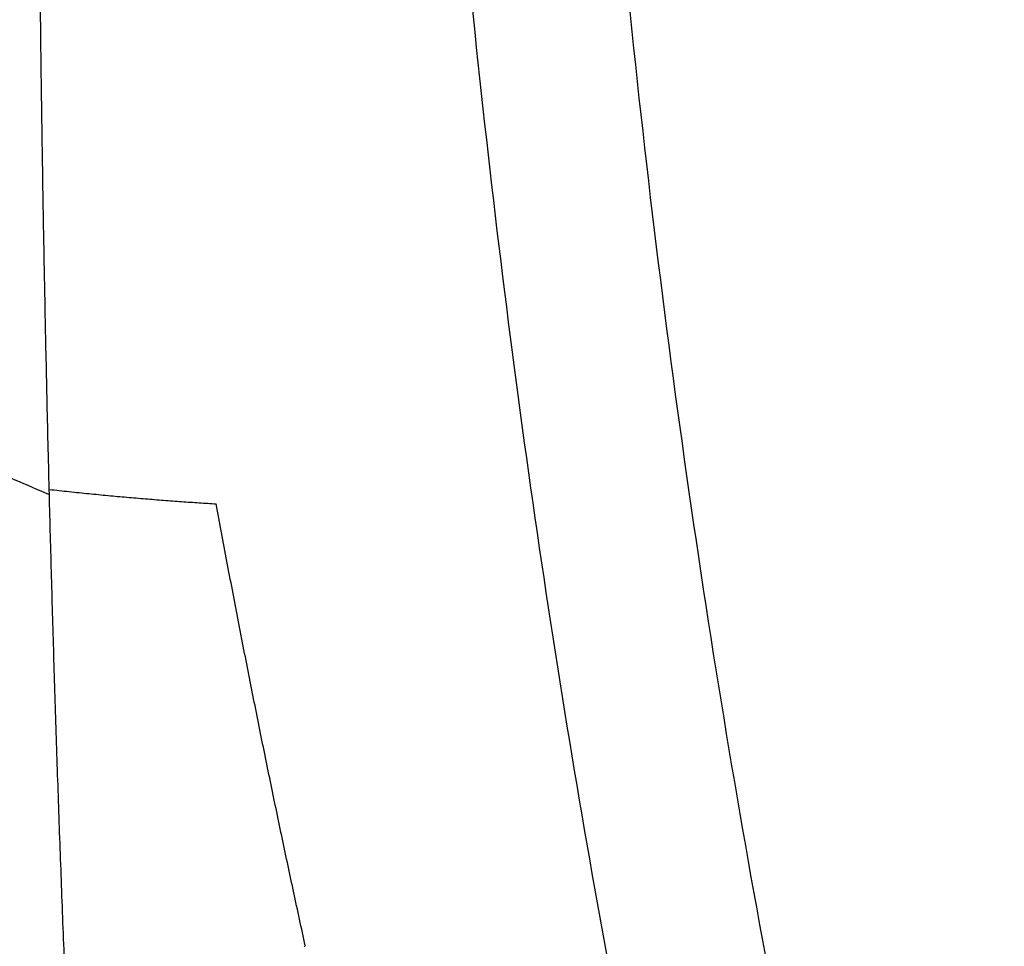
# Model space of a CAD drawing. Header units: millimetres. Extents: x -3.03 to 0.78, y -0.23 to 0.59.
# Tile 161 of 165: x 0.6107 to 0.6412, y 0.3253 to 0.354. Entities that reach past the tile are written whole.
import ezdxf

# ---------------------------------------------------------------- set-up
doc = ezdxf.new("R2010")
doc.units = ezdxf.units.MM

msp = doc.modelspace()

# ---------------------------------------------------------------- linework, layer by layer
at = {"color": 7, "linetype": 'Continuous', "lineweight": 25}
msp.add_line((0.611583, 0.3393), (0.611579, 0.339461), dxfattribs=at)
for points, knots in [([(0.611579, 0.339461), (0.611556, 0.340414), (0.611511, 0.342269), (0.611454, 0.344984), (0.611406, 0.347553), (0.611366, 0.349977), (0.611333, 0.352256), (0.611307, 0.354388), (0.611287, 0.356373), (0.611271, 0.35821), (0.611259, 0.3599), (0.611251, 0.361442), (0.611245, 0.362835), (0.611232, 0.367966), (0.611264, 0.376739), (0.61141, 0.386367), (0.611559, 0.39301), (0.611659, 0.396878), (0.611777, 0.400938), (0.611917, 0.405192), (0.61208, 0.409641), (0.612268, 0.414286), (0.612484, 0.419129), (0.612729, 0.424169), (0.613007, 0.429409), (0.613318, 0.434848), (0.61355, 0.438548), (0.613669, 0.440429)], [0, 0, 0, 0, 0.028991, 0.056479, 0.082466, 0.10695, 0.129933, 0.151415, 0.171395, 0.189873, 0.20685, 0.222327, 0.236302, 0.248776, 0.376607, 0.499202, 0.535561, 0.573752, 0.613777, 0.655635, 0.699326, 0.744852, 0.792211, 0.841405, 0.892434, 0.945299, 1, 1, 1, 1]), ([(0.636838, 0.291664), (0.63551, 0.296133), (0.634273, 0.300682), (0.631984, 0.309931), (0.630931, 0.31463), (0.629011, 0.32418), (0.628143, 0.329032), (0.626593, 0.338868), (0.625911, 0.343853), (0.624736, 0.353959), (0.62424, 0.359082), (0.623438, 0.369438), (0.623131, 0.374672), (0.622493, 0.390542), (0.622441, 0.401347), (0.622775, 0.412379)], [0, 0, 0, 0, 0.125, 0.125, 0.25, 0.25, 0.375, 0.375, 0.5, 0.5, 0.625, 0.625, 0.75, 0.75, 1, 1, 1, 1]), ([(0.627624, 0.410874), (0.627367, 0.401723), (0.627375, 0.39271), (0.628003, 0.372311), (0.628809, 0.361035), (0.631316, 0.339106), (0.633016, 0.328453), (0.636894, 0.309796), (0.63892, 0.301671), (0.641232, 0.293797)], [3.1092412, 3.1092412, 3.1092412, 3.1092412, 3.1759593, 3.1759593, 3.2629391, 3.2629391, 3.3499188, 3.3499188, 3.4204698, 3.4204698, 3.4204698, 3.4204698]), ([(0.609436, 0.34023), (0.609793, 0.340074), (0.610507, 0.339764), (0.611224, 0.339454), (0.611583, 0.3393)], [0, 0, 0, 0, 0.4999342, 1, 1, 1, 1]), ([(0.611579, 0.339461), (0.611786, 0.339439), (0.612197, 0.339394), (0.612805, 0.339332), (0.613403, 0.339274), (0.61399, 0.33922), (0.614565, 0.339171), (0.61513, 0.339126), (0.615685, 0.339085), (0.616229, 0.339047), (0.616587, 0.339025), (0.616764, 0.339014)], [0, 0, 0, 0, 0.116613, 0.231791, 0.345561, 0.45795, 0.568983, 0.678683, 0.787072, 0.894171, 1, 1, 1, 1]), ([(0.61358, 0.296241), (0.613517, 0.297182), (0.613391, 0.299056), (0.613214, 0.301862), (0.613044, 0.304651), (0.612884, 0.307423), (0.612732, 0.310177), (0.612589, 0.312914), (0.612454, 0.315633), (0.612327, 0.318335), (0.612208, 0.321018), (0.612096, 0.323684), (0.611993, 0.326331), (0.611896, 0.32896), (0.611807, 0.331571), (0.611726, 0.334163), (0.61165, 0.336736), (0.611606, 0.338448), (0.611583, 0.3393)], [0, 0, 0, 0, 0.066355, 0.132195, 0.19752, 0.262331, 0.326627, 0.390409, 0.453677, 0.516432, 0.578673, 0.6404, 0.701615, 0.762317, 0.822506, 0.882183, 0.941348, 1, 1, 1, 1]), ([(0.61953, 0.325296), (0.61941, 0.325844), (0.61917, 0.326944), (0.618816, 0.328609), (0.618465, 0.330293), (0.618117, 0.331998), (0.617773, 0.333722), (0.617432, 0.335467), (0.617095, 0.337232), (0.616875, 0.338418), (0.616765, 0.339014)], [0, 0, 0, 0, 0.121499, 0.244005, 0.367515, 0.492025, 0.617532, 0.744032, 0.871523, 1, 1, 1, 1])]:
    msp.add_open_spline(points, degree=3, knots=knots, dxfattribs=at)
msp.add_open_spline([(0.61953, 0.325296), (0.619517, 0.325282), (0.619505, 0.325269), (0.619492, 0.325256)], degree=3, dxfattribs=at)

doc.saveas('drawing.dxf')
